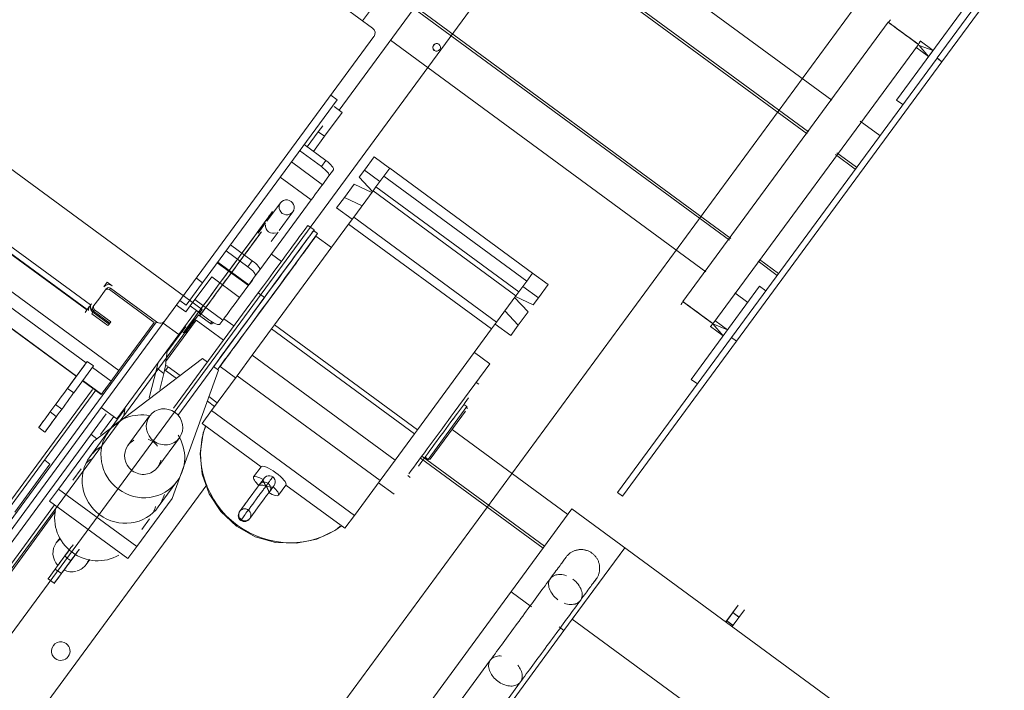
# Model space of a CAD drawing. Header units: metres. Extents: x 135583 to 135939, y 457896 to 458258.
# Tile 170 of 256: x 135773.704 to 135774.981, y 457914.228 to 457915.099. Entities that reach past the tile are written whole.
import ezdxf

# ---------------------------------------------------------------- set-up
doc = ezdxf.new("R2010")
doc.units = ezdxf.units.M
doc.linetypes.add('Hidden', pattern=[4, 2, -2])
doc.layers.add('NIEUWE INSTALLATIE', color=250, linetype='Continuous', lineweight=0)

msp = doc.modelspace()

# ---------------------------------------------------------------- linework, layer by layer
at = {"layer": 'NIEUWE INSTALLATIE'}
for p, q in [((135776.8489, 457917.9215), (135769.9809, 457908.5732)), ((135776.8489, 457917.9215), (135769.9809, 457908.5732)), ((135773.4478, 457913.9678), (135775.8456, 457917.2316)), ((135773.4478, 457913.9678), (135775.8456, 457917.2316)), ((135772.4463, 457915.6617), (135773.8325, 457914.6434)), ((135772.5385, 457915.6521), (135773.7957, 457914.7284)), ((135773.7909, 457914.7219), (135772.5337, 457915.6455)), ((135772.5342, 457915.6461), (135773.7913, 457914.7225)), ((135772.4684, 457915.6242), (135773.7901, 457914.6532)), ((135772.4556, 457915.6067), (135773.7772, 457914.6358)), ((135773.7775, 457914.6361), (135772.4559, 457915.6071)), ((135774.757, 457914.9941), (135774.3481, 457915.2945)), ((135774.7269, 457914.953), (135774.3179, 457915.2534)), ((135774.3161, 457915.251), (135774.7251, 457914.9505)), ((135774.8936, 457915.049), (135775.0416, 457915.2504)), ((135775.048, 457915.2457), (135774.9, 457915.0442)), ((135774.2516, 457915.1632), (135774.118, 457914.9814)), ((135774.1614, 457915.0878), (135774.0986, 457915.134)), ((135774.1717, 457915.1288), (135774.1486, 457915.0972)), ((135774.2149, 457915.1132), (135774.6243, 457914.8124)), ((135774.6261, 457914.8148), (135774.2166, 457915.1156)), ((135774.8411, 457914.9944), (135774.9299, 457915.1153)), ((135774.8304, 457915.0953), (135774.564, 457914.7327)), ((135773.8922, 457914.7078), (135774.1633, 457915.0768)), ((135774.1847, 457915.0721), (135774.5938, 457914.7715)), ((135774.6029, 457914.7041), (135774.8694, 457915.0667)), ((135774.8825, 457915.0509), (135774.866, 457915.063)), ((135774.8719, 457915.0711), (135774.8885, 457915.0589)), ((135774.8936, 457915.0489), (135774.6271, 457914.6863)), ((135774.8885, 457915.0589), (135774.8825, 457915.0509)), ((135774.9, 457915.0442), (135774.8936, 457915.049)), ((135774.8936, 457915.0489), (135774.9, 457915.0442)), ((135774.6336, 457914.6816), (135774.9, 457915.0442)), ((135774.1073, 457915.0006), (135774.1154, 457914.9947)), ((135773.941, 457914.7573), (135774.1154, 457914.9947)), ((135774.1117, 457914.986), (135774.1221, 457914.9784)), ((135774.8492, 457914.9885), (135774.8411, 457914.9944)), ((135774.0992, 457914.9473), (135774.1221, 457914.9784)), ((135774.0969, 457914.961), (135774.0911, 457914.9532)), ((135774.8195, 457914.9482), (135774.7941, 457914.9668)), ((135774.0911, 457914.9532), (135774.0767, 457914.9336)), ((135774.0847, 457914.9276), (135774.0992, 457914.9473)), ((135774.0911, 457914.9532), (135774.0992, 457914.9473)), ((135774.0727, 457914.9365), (135774.1009, 457914.9158)), ((135774.0669, 457914.9287), (135774.0951, 457914.908)), ((135774.7619, 457914.9235), (135774.7876, 457914.9046)), ((135774.7893, 457914.9071), (135774.7637, 457914.9259)), ((135774.0562, 457914.9141), (135774.0965, 457914.8845)), ((135774.0951, 457914.908), (135774.1009, 457914.9158)), ((135774.1508, 457914.9034), (135774.1634, 457914.9206)), ((135774.1836, 457914.9058), (135774.1634, 457914.9206)), ((135774.1049, 457914.896), (135774.0965, 457914.8845)), ((135774.1049, 457914.896), (135774.1107, 457914.9038)), ((135774.1508, 457914.9034), (135774.1441, 457914.8943)), ((135774.171, 457914.8886), (135774.1508, 457914.9034)), ((135774.1762, 457914.8957), (135774.1659, 457914.8817)), ((135774.1837, 457914.906), (135774.1762, 457914.8957)), ((135774.3615, 457914.7595), (135774.1762, 457914.8957)), ((135774.3691, 457914.7698), (135774.1837, 457914.906)), ((135774.0417, 457914.8944), (135774.082, 457914.8648)), ((135774.1249, 457914.8681), (135774.1374, 457914.8852)), ((135774.1604, 457914.8742), (135774.1374, 457914.8852)), ((135774.1441, 457914.8943), (135774.1615, 457914.8757)), ((135774.1621, 457914.8766), (135774.137, 457914.8423)), ((135774.1659, 457914.8817), (135774.1621, 457914.8766)), ((135774.3475, 457914.7404), (135774.1621, 457914.8766)), ((135774.3512, 457914.7455), (135774.1659, 457914.8817)), ((135774.082, 457914.8648), (135774.0151, 457914.7738)), ((135774.042, 457914.861), (135774.0244, 457914.837)), ((135774.1249, 457914.8681), (135774.1149, 457914.8545)), ((135774.1478, 457914.8571), (135774.1249, 457914.8681)), ((135774.0405, 457914.8252), (135774.0581, 457914.8492)), ((135774.1149, 457914.8545), (135774.1351, 457914.8397)), ((135774.0228, 457914.8349), (135774.0131, 457914.8217)), ((135774.1304, 457914.8334), (135774.0344, 457914.7027)), ((135774.0856, 457914.8258), (135774.0775, 457914.8317)), ((135774.137, 457914.8423), (135774.1304, 457914.8334)), ((135774.3158, 457914.6973), (135774.1304, 457914.8334)), ((135774.3223, 457914.7061), (135774.137, 457914.8423)), ((135774.0298, 457914.8107), (135774.039, 457914.8231)), ((135774.0424, 457914.756), (135774.0902, 457914.8211)), ((135774.0902, 457914.8211), (135774.085, 457914.825)), ((135774.0856, 457914.8258), (135774.0855, 457914.8256)), ((135773.9772, 457914.8065), (135774.0054, 457914.7858)), ((135774.0751, 457914.8003), (135774.088, 457914.8178)), ((135774.1081, 457914.803), (135774.088, 457914.8178)), ((135773.9996, 457914.778), (135773.9714, 457914.7987)), ((135774.0432, 457914.7849), (135774.0303, 457914.7944)), ((135774.0419, 457914.7551), (135774.0715, 457914.7955)), ((135773.9601, 457914.7833), (135774.0004, 457914.7537)), ((135774.001, 457914.7545), (135773.9607, 457914.7841)), ((135773.9996, 457914.778), (135774.0054, 457914.7858)), ((135774.6614, 457914.7851), (135774.6863, 457914.7668)), ((135774.6881, 457914.7693), (135774.6632, 457914.7875)), ((135774.0094, 457914.766), (135774.0151, 457914.7738)), ((135774.3615, 457914.7595), (135774.3691, 457914.7698)), ((135774.3891, 457914.7548), (135774.3689, 457914.7696)), ((135773.8174, 457914.758), (135773.8128, 457914.7518)), ((135773.8239, 457914.7533), (135773.8174, 457914.758)), ((135773.9195, 457914.7281), (135773.941, 457914.7573)), ((135773.925, 457914.7271), (135773.9528, 457914.7649)), ((135773.941, 457914.7573), (135773.9329, 457914.7632)), ((135773.9528, 457914.7649), (135773.989, 457914.7383)), ((135773.9612, 457914.6454), (135774.0424, 457914.756)), ((135773.9867, 457914.68), (135774.0419, 457914.7551)), ((135774.0094, 457914.766), (135774.001, 457914.7545)), ((135774.3512, 457914.7455), (135774.3615, 457914.7595)), ((135773.8138, 457914.7463), (135773.8063, 457914.7361)), ((135773.8138, 457914.7463), (135773.8161, 457914.7494)), ((135773.8216, 457914.7502), (135773.8202, 457914.7483)), ((135773.8202, 457914.7483), (135773.8782, 457914.7057)), ((135773.8216, 457914.7502), (135773.8812, 457914.7063)), ((135773.9034, 457914.5946), (135774.0133, 457914.7442)), ((135773.989, 457914.7383), (135774.001, 457914.7545)), ((135774.0213, 457914.7383), (135774.0133, 457914.7442)), ((135774.3475, 457914.7404), (135774.3512, 457914.7455)), ((135774.3765, 457914.7376), (135774.3563, 457914.7525)), ((135774.3891, 457914.7548), (135774.3765, 457914.7376)), ((135774.5747, 457914.6318), (135774.6635, 457914.7527)), ((135774.6312, 457914.744), (135774.648, 457914.7317)), ((135774.6635, 457914.7527), (135774.6715, 457914.7468)), ((135773.7968, 457914.73), (135773.7955, 457914.7281)), ((135773.8001, 457914.7276), (135773.8063, 457914.7361)), ((135774.0213, 457914.7383), (135773.9087, 457914.585)), ((135773.9114, 457914.734), (135773.9195, 457914.7281)), ((135773.931, 457914.7353), (135773.9673, 457914.7086)), ((135774.3223, 457914.7061), (135774.3475, 457914.7404)), ((135774.3631, 457914.7194), (135774.3457, 457914.738)), ((135774.3468, 457914.7395), (135774.3697, 457914.7285)), ((135774.3765, 457914.7376), (135774.3697, 457914.7285)), ((135773.7945, 457914.7269), (135773.7885, 457914.7187)), ((135773.7987, 457914.719), (135773.7973, 457914.7171)), ((135773.7973, 457914.7171), (135773.8183, 457914.7018)), ((135773.8001, 457914.7276), (135773.7987, 457914.7257)), ((135773.7987, 457914.719), (135773.8197, 457914.7036)), ((135773.801, 457914.7221), (135773.7996, 457914.7203)), ((135773.8206, 457914.7049), (135773.7996, 457914.7203)), ((135773.8219, 457914.7067), (135773.801, 457914.7221)), ((135773.9072, 457914.7282), (135773.9193, 457914.7193)), ((135773.9102, 457914.69), (135773.9331, 457914.7212)), ((135773.925, 457914.7271), (135773.9193, 457914.7193)), ((135773.9331, 457914.7212), (135773.925, 457914.7271)), ((135773.9329, 457914.7211), (135773.9491, 457914.7092)), ((135774.3332, 457914.7209), (135774.3505, 457914.7023)), ((135774.3631, 457914.7194), (135774.3505, 457914.7023)), ((135774.5835, 457914.7184), (135774.5785, 457914.7221)), ((135773.5318, 457914.2308), (135773.8812, 457914.7063)), ((135773.5577, 457914.2525), (135773.8922, 457914.7078)), ((135773.8197, 457914.7036), (135773.8219, 457914.7067)), ((135773.8782, 457914.7057), (135773.8325, 457914.6434)), ((135773.89, 457914.7048), (135773.9102, 457914.69)), ((135773.8929, 457914.6547), (135773.9325, 457914.7086)), ((135773.9325, 457914.7086), (135773.968, 457914.6826)), ((135773.9374, 457914.7144), (135773.9375, 457914.7146)), ((135773.9374, 457914.7144), (135773.9511, 457914.7043)), ((135773.9524, 457914.7062), (135773.9511, 457914.7043)), ((135773.9511, 457914.7043), (135773.9512, 457914.7045)), ((135773.9673, 457914.7086), (135773.9635, 457914.7034)), ((135773.9687, 457914.7106), (135773.9816, 457914.7011)), ((135774.3158, 457914.6973), (135774.3223, 457914.7061)), ((135774.6029, 457914.7041), (135774.6023, 457914.7046)), ((135774.6055, 457914.7084), (135774.622, 457914.6963)), ((135773.8197, 457914.7036), (135773.8183, 457914.7018)), ((135773.9192, 457914.7006), (135773.8947, 457914.6673)), ((135773.9145, 457914.694), (135773.9164, 457914.6926)), ((135774.0306, 457914.6975), (135774.0054, 457914.6633)), ((135774.0344, 457914.7027), (135774.0306, 457914.6975)), ((135774.2159, 457914.5613), (135774.0306, 457914.6975)), ((135774.2197, 457914.5665), (135774.0344, 457914.7027)), ((135774.2197, 457914.5665), (135774.3158, 457914.6973)), ((135774.3204, 457914.7035), (135774.3406, 457914.6887)), ((135774.3505, 457914.7023), (135774.3406, 457914.6887)), ((135774.6161, 457914.6882), (135774.5996, 457914.7004)), ((135774.622, 457914.6963), (135774.6161, 457914.6882)), ((135773.8297, 457914.5805), (135773.9102, 457914.69)), ((135774.4791, 457914.4848), (135774.6271, 457914.6863)), ((135774.6336, 457914.6816), (135774.4856, 457914.4801)), ((135774.6336, 457914.6816), (135774.6271, 457914.6863)), ((135774.6271, 457914.6863), (135774.6336, 457914.6816)), ((135773.8942, 457914.661), (135773.895, 457914.6693)), ((135774.3136, 457914.652), (135774.2935, 457914.6668)), ((135773.7657, 457914.6201), (135773.7915, 457914.6551)), ((135773.7915, 457914.6551), (135773.7995, 457914.6492)), ((135773.7998, 457914.5517), (135773.9408, 457914.6591)), ((135773.9408, 457914.6591), (135773.9472, 457914.6543)), ((135773.9709, 457914.6587), (135773.9613, 457914.6455)), ((135774.0054, 457914.6633), (135773.9858, 457914.6366)), ((135774.1908, 457914.5271), (135774.0054, 457914.6633)), ((135773.7995, 457914.6492), (135773.7738, 457914.6142)), ((135773.7981, 457914.6473), (135773.8223, 457914.6296)), ((135773.8325, 457914.6434), (135773.8223, 457914.6296)), ((135773.8718, 457914.6078), (135773.8815, 457914.6463)), ((135773.8815, 457914.6463), (135773.8828, 457914.6525)), ((135773.8815, 457914.6463), (135773.8908, 457914.6395)), ((135773.8928, 457914.6435), (135773.8964, 457914.6483)), ((135773.9068, 457914.6332), (135773.8928, 457914.6435)), ((135773.8964, 457914.6483), (135773.9118, 457914.637)), ((135773.9617, 457914.6437), (135773.9014, 457914.4771)), ((135773.9553, 457914.6484), (135773.9617, 457914.6437)), ((135773.9636, 457914.6486), (135773.9838, 457914.6338)), ((135774.3136, 457914.652), (135774.2675, 457914.5893)), ((135773.7853, 457914.6298), (135773.8095, 457914.6121)), ((135773.8098, 457914.6125), (135773.7856, 457914.6302)), ((135773.8223, 457914.6296), (135773.8098, 457914.6125)), ((135773.8856, 457914.6186), (135773.8908, 457914.6395)), ((135773.9858, 457914.6366), (135773.9526, 457914.5914)), ((135774.1712, 457914.5004), (135773.9858, 457914.6366)), ((135774.2991, 457914.6255), (135774.2958, 457914.6279)), ((135774.5827, 457914.6259), (135774.5747, 457914.6318)), ((135773.7981, 457914.6186), (135773.6877, 457914.4683)), ((135773.6926, 457914.4682), (135773.8025, 457914.6178)), ((135773.7657, 457914.6201), (135773.7738, 457914.6142)), ((135773.9565, 457914.5967), (135773.9472, 457914.6035)), ((135773.9493, 457914.6094), (135773.9601, 457914.6015)), ((135773.7433, 457914.5895), (135773.7513, 457914.5836)), ((135773.7585, 457914.5933), (135773.7504, 457914.5992)), ((135773.8096, 457914.5953), (135773.8297, 457914.5805)), ((135773.8224, 457914.5689), (135773.8402, 457914.5931)), ((135773.8406, 457914.5953), (135773.8387, 457914.5848)), ((135773.9403, 457914.5746), (135773.9526, 457914.5914)), ((135773.9526, 457914.5914), (135774.1379, 457914.4552)), ((135774.2838, 457914.5964), (135774.2652, 457914.571)), ((135774.282, 457914.5905), (135774.2665, 457914.5694)), ((135774.2838, 457914.5964), (135774.2798, 457914.5993)), ((135774.2838, 457914.5964), (135774.2833, 457914.5956)), ((135774.2843, 457914.5936), (135774.2838, 457914.5964)), ((135773.5526, 457914.2286), (135773.8158, 457914.587)), ((135773.8257, 457914.5835), (135773.8087, 457914.5604)), ((135773.8723, 457914.5844), (135773.8441, 457914.5461)), ((135773.7285, 457914.5694), (135773.7365, 457914.5634)), ((135773.8191, 457914.5644), (135773.7949, 457914.5314)), ((135773.9403, 457914.5746), (135774.0169, 457914.5184)), ((135774.2159, 457914.5613), (135774.2197, 457914.5665)), ((135774.2652, 457914.571), (135774.2335, 457914.5279)), ((135774.2665, 457914.5694), (135774.2363, 457914.5283)), ((135774.4148, 457914.4563), (135774.2645, 457914.5667)), ((135773.7541, 457914.4894), (135773.7998, 457914.5517)), ((135773.804, 457914.5548), (135773.7961, 457914.5606)), ((135773.8828, 457914.5177), (135773.911, 457914.556)), ((135774.1908, 457914.5271), (135774.2159, 457914.5613)), ((135773.7362, 457914.5268), (135773.7431, 457914.5218)), ((135774.1712, 457914.5004), (135774.1908, 457914.5271)), ((135774.2237, 457914.5297), (135774.3828, 457914.4128)), ((135774.2255, 457914.5321), (135774.3846, 457914.4152)), ((135774.2295, 457914.5308), (135774.2335, 457914.5279)), ((135774.2335, 457914.5279), (135774.2342, 457914.5287)), ((135774.2335, 457914.5279), (135774.2363, 457914.5283)), ((135774.2371, 457914.5294), (135774.2363, 457914.5283)), ((135773.6974, 457914.4595), (135773.7431, 457914.5218)), ((135773.7834, 457914.5157), (135773.7726, 457914.5011)), ((135774.0169, 457914.5184), (135774.0071, 457914.5052)), ((135774.1379, 457914.4552), (135774.1712, 457914.5004)), ((135774.207, 457914.507), (135774.2103, 457914.5046)), ((135773.5168, 457913.9097), (135773.9467, 457914.4949)), ((135773.7541, 457914.4894), (135773.7426, 457914.4738)), ((135773.8556, 457914.4148), (135773.7541, 457914.4894)), ((135773.8835, 457914.4662), (135773.9078, 457914.4993)), ((135774.0394, 457914.4815), (135774.0491, 457914.4947)), ((135774.0491, 457914.4947), (135774.1257, 457914.4385)), ((135774.1691, 457914.4976), (135774.1893, 457914.4828)), ((135773.9014, 457914.4771), (135773.8556, 457914.4148)), ((135774.4856, 457914.4801), (135774.4791, 457914.4848)), ((135773.4381, 457914.0458), (135773.749, 457914.469)), ((135773.8441, 457914.3992), (135773.7426, 457914.4738)), ((135773.5749, 457914.2219), (135773.7503, 457914.4606)), ((135773.8621, 457914.4371), (135773.872, 457914.4506)), ((135774.1379, 457914.4552), (135774.1257, 457914.4385)), ((135773.7561, 457914.4263), (135773.7513, 457914.4197)), ((135773.7623, 457914.4026), (135773.7685, 457914.411)), ((135773.8556, 457914.4148), (135773.8441, 457914.3992)), ((135774.4886, 457914.4133), (135774.4097, 457914.3058)), ((135774.4886, 457914.4133), (135774.4205, 457914.3206)), ((135773.7531, 457914.3902), (135773.7623, 457914.4026)), ((135773.7765, 457914.4051), (135773.7704, 457914.3967)), ((135773.7899, 457914.3913), (135773.7948, 457914.3979)), ((135773.7406, 457914.3731), (135773.7498, 457914.3856)), ((135773.7498, 457914.3856), (135773.7579, 457914.3797)), ((135773.7612, 457914.3842), (135773.7704, 457914.3967)), ((135773.7704, 457914.3967), (135773.7625, 457914.386)), ((135773.7402, 457914.3726), (135773.7406, 457914.3731)), ((135773.7406, 457914.3731), (135773.7487, 457914.3672)), ((135773.7579, 457914.3797), (135773.7487, 457914.3672)), ((135774.3677, 457914.3367), (135774.3412, 457914.3562)), ((135774.6358, 457914.3387), (135774.6198, 457914.317)), ((135774.6199, 457914.3169), (135774.6358, 457914.3387)), ((135774.4205, 457914.3206), (135775.1458, 457913.7878)), ((135774.6278, 457914.3111), (135774.6438, 457914.3328)), ((135774.6286, 457914.329), (135774.6367, 457914.3231)), ((135774.6288, 457914.3292), (135774.6368, 457914.3233)), ((135774.4097, 457914.3058), (135774.4033, 457914.3105)), ((135774.6208, 457914.3184), (135774.6288, 457914.3124)), ((135774.6209, 457914.3185), (135774.6289, 457914.3126)), ((135774.4097, 457914.3058), (135773.7971, 457913.472)), ((135774.3144, 457914.2676), (135773.7877, 457913.5508)), ((135774.3146, 457914.2679), (135774.3144, 457914.2676)), ((135773.8274, 457913.5231), (135774.3533, 457914.239))]:
    msp.add_line(p, q, dxfattribs=at)
at = {"layer": 'NIEUWE INSTALLATIE', "linetype": 'Hidden'}
for p, q in [((135772.4898, 457915.7884), (135773.9403, 457914.7227)), ((135772.4898, 457915.7884), (135773.9403, 457914.7227)), ((135774.8885, 457915.0589), (135774.8706, 457915.0653)), ((135774.8706, 457915.0653), (135774.8825, 457915.0509)), ((135774.8825, 457915.0509), (135774.8885, 457915.0589)), ((135773.9403, 457914.7227), (135773.937, 457914.7181)), ((135773.9403, 457914.7227), (135773.937, 457914.7181)), ((135773.9309, 457914.7098), (135773.4371, 457914.0376)), ((135773.9309, 457914.7098), (135773.4371, 457914.0376)), ((135774.622, 457914.6963), (135774.6029, 457914.7041)), ((135774.6029, 457914.7041), (135774.6161, 457914.6882)), ((135774.6161, 457914.6882), (135774.622, 457914.6963)), ((135774.6271, 457914.6863), (135774.4791, 457914.4848)), ((135774.4856, 457914.4801), (135774.6336, 457914.6816)), ((135774.6336, 457914.6816), (135774.6271, 457914.6863)), ((135774.4791, 457914.4848), (135774.4856, 457914.4801)), ((135774.4201, 457914.4636), (135773.7286, 457913.5224)), ((135775.2824, 457913.8301), (135774.4201, 457914.4636))]:
    msp.add_line(p, q, dxfattribs=at)
at = {"layer": 'NIEUWE INSTALLATIE', "flags": 128}
for points in [[(135773.9346, 457914.714), (135773.9348, 457914.7142), (135773.9351, 457914.7145), (135773.9354, 457914.7146), (135773.9359, 457914.7148), (135773.9363, 457914.7148), (135773.9366, 457914.7147), (135773.9371, 457914.7146), (135773.9374, 457914.7144)], [(135773.9539, 457914.7047), (135773.9536, 457914.7045), (135773.9534, 457914.7043), (135773.9531, 457914.7041), (135773.9526, 457914.704), (135773.9522, 457914.7039), (135773.9518, 457914.704), (135773.9514, 457914.7041), (135773.9511, 457914.7043)], [(135773.9192, 457914.693), (135773.9189, 457914.6927), (135773.9187, 457914.6925), (135773.9184, 457914.6924), (135773.9179, 457914.6922), (135773.9175, 457914.6922), (135773.9172, 457914.6922), (135773.9167, 457914.6924), (135773.9164, 457914.6926)], [(135773.8908, 457914.6395), (135773.8927, 457914.6492), (135773.8942, 457914.661)], [(135773.9849, 457914.4411), (135773.9646, 457914.4602), (135773.9496, 457914.4831), (135773.9406, 457914.5088), (135773.9379, 457914.5358), (135773.9418, 457914.5624), (135773.9453, 457914.5712)], [(135774.0203, 457914.5028), (135774.0178, 457914.4994), (135774.0146, 457914.495), (135774.0113, 457914.4906), (135774.0083, 457914.4865), (135774.0052, 457914.4822), (135774.001, 457914.4766), (135774.0001, 457914.4753), (135773.9992, 457914.4741), (135773.9984, 457914.473), (135773.9975, 457914.4718), (135773.9967, 457914.4707), (135773.9959, 457914.4696), (135773.9952, 457914.4686), (135773.9944, 457914.4676), (135773.9937, 457914.4666), (135773.9931, 457914.4658), (135773.9925, 457914.4649), (135773.9919, 457914.4641), (135773.9914, 457914.4634), (135773.9909, 457914.4628), (135773.9906, 457914.4624)], [(135774.032, 457914.5052), (135774.0302, 457914.5062), (135774.0282, 457914.5067), (135774.0261, 457914.5066), (135774.0241, 457914.506), (135774.0223, 457914.5049), (135774.0208, 457914.5035), (135774.0197, 457914.5018)], [(135774.0325, 457914.4924), (135774.0337, 457914.494), (135774.0346, 457914.4959), (135774.0351, 457914.4979), (135774.0351, 457914.5), (135774.0346, 457914.502), (135774.0335, 457914.5038), (135774.032, 457914.5052)], [(135774.0023, 457914.4512), (135774.0035, 457914.453), (135774.0059, 457914.4561), (135774.0092, 457914.4607), (135774.0132, 457914.4662), (135774.0173, 457914.4718), (135774.021, 457914.4767), (135774.024, 457914.4809), (135774.0269, 457914.4847), (135774.0303, 457914.4894), (135774.031, 457914.4903), (135774.0315, 457914.4911), (135774.0321, 457914.4918), (135774.0326, 457914.4925), (135774.033, 457914.4931), (135774.0332, 457914.4933)], [(135774.014, 457914.4942), (135774.0152, 457914.4958), (135774.0166, 457914.4972), (135774.0183, 457914.4982), (135774.0202, 457914.4986), (135774.0221, 457914.4985), (135774.0241, 457914.4979), (135774.0259, 457914.4969)], [(135774.0233, 457914.4933), (135774.0254, 457914.4928), (135774.0277, 457914.4923), (135774.0296, 457914.492), (135774.0313, 457914.492), (135774.0325, 457914.4924)], [(135774.0259, 457914.4969), (135774.0274, 457914.4955), (135774.0286, 457914.4938), (135774.0292, 457914.492), (135774.0294, 457914.4901), (135774.0289, 457914.4882), (135774.0281, 457914.4864)], [(135773.9894, 457914.4607), (135773.9888, 457914.4599), (135773.9891, 457914.4604), (135773.9906, 457914.4624), (135773.9931, 457914.4658), (135773.9963, 457914.4701), (135773.9967, 457914.4706)], [(135773.9888, 457914.4599), (135773.9887, 457914.4598), (135773.9879, 457914.4583), (135773.9874, 457914.4566), (135773.9873, 457914.4548), (135773.9875, 457914.453), (135773.9882, 457914.4514), (135773.9895, 457914.4496), (135773.9905, 457914.4487)], [(135774.0017, 457914.4504), (135774.0016, 457914.4504), (135774.0004, 457914.4491), (135773.9989, 457914.4481), (135773.9973, 457914.4474), (135773.9955, 457914.4472), (135773.9938, 457914.4473), (135773.9917, 457914.448), (135773.9905, 457914.4487)], [(135774.0023, 457914.4513), (135774.0021, 457914.4509), (135774.0019, 457914.4507), (135774.0018, 457914.4506), (135774.0017, 457914.4505), (135774.0017, 457914.4504), (135774.0017, 457914.4505), (135774.0018, 457914.4506), (135774.002, 457914.4508), (135774.0022, 457914.4511), (135774.0023, 457914.4512)], [(135773.9849, 457914.4411), (135774.0092, 457914.4274), (135774.0356, 457914.42), (135774.0628, 457914.4191), (135774.0893, 457914.4246), (135774.1136, 457914.4362), (135774.1196, 457914.4412)], [(135774.4124, 457914.4011), (135774.413, 457914.4018), (135774.4136, 457914.4026), (135774.4143, 457914.4033), (135774.415, 457914.404), (135774.4157, 457914.4046), (135774.4164, 457914.4053), (135774.4171, 457914.4059), (135774.4179, 457914.4065), (135774.4187, 457914.407), (135774.4195, 457914.4075), (135774.4204, 457914.408), (135774.4212, 457914.4084), (135774.4221, 457914.4088), (135774.423, 457914.4092), (135774.4239, 457914.4095), (135774.4248, 457914.4098), (135774.4257, 457914.4101), (135774.4267, 457914.4103), (135774.4276, 457914.4105), (135774.4286, 457914.4107), (135774.4295, 457914.4108), (135774.4305, 457914.4109), (135774.4315, 457914.4109), (135774.4324, 457914.4109), (135774.4334, 457914.4109), (135774.4344, 457914.4108), (135774.4353, 457914.4107), (135774.4363, 457914.4105), (135774.4372, 457914.4103), (135774.4382, 457914.4101), (135774.4391, 457914.4098), (135774.44, 457914.4095), (135774.4409, 457914.4092), (135774.4418, 457914.4088), (135774.4427, 457914.4084), (135774.4435, 457914.4079), (135774.4444, 457914.4074), (135774.4452, 457914.4069), (135774.446, 457914.4064), (135774.4462, 457914.4062)], [(135774.4124, 457914.4011), (135774.4124, 457914.401), (135774.4122, 457914.4008), (135774.412, 457914.4005), (135774.4117, 457914.4), (135774.4112, 457914.3994), (135774.4107, 457914.3987), (135774.4101, 457914.3979), (135774.4094, 457914.397), (135774.4086, 457914.3959), (135774.4078, 457914.3947), (135774.4068, 457914.3934), (135774.4057, 457914.3919), (135774.4046, 457914.3904), (135774.4034, 457914.3887), (135774.4021, 457914.387), (135774.4007, 457914.3851), (135774.3993, 457914.3831), (135774.3977, 457914.3811), (135774.3961, 457914.3789), (135774.3945, 457914.3766), (135774.3927, 457914.3743), (135774.3909, 457914.3718), (135774.3891, 457914.3693), (135774.3872, 457914.3667), (135774.3852, 457914.364), (135774.3832, 457914.3613), (135774.3811, 457914.3585), (135774.379, 457914.3556), (135774.3769, 457914.3526), (135774.3747, 457914.3497), (135774.3725, 457914.3466), (135774.3702, 457914.3436), (135774.3679, 457914.3405), (135774.3656, 457914.3373), (135774.3633, 457914.3342), (135774.3609, 457914.331), (135774.3586, 457914.3278), (135774.3562, 457914.3246), (135774.3539, 457914.3213), (135774.3515, 457914.3181), (135774.3491, 457914.3149), (135774.3468, 457914.3117), (135774.3444, 457914.3085), (135774.3421, 457914.3053), (135774.3398, 457914.3022), (135774.3375, 457914.299), (135774.3352, 457914.2959), (135774.333, 457914.2929), (135774.3308, 457914.2899), (135774.3286, 457914.2869), (135774.3264, 457914.284), (135774.3244, 457914.2812), (135774.3223, 457914.2784), (135774.3203, 457914.2757), (135774.3184, 457914.273), (135774.3165, 457914.2705), (135774.3147, 457914.268), (135774.3144, 457914.2676)], [(135774.4086, 457914.3959), (135774.4091, 457914.3966), (135774.4099, 457914.3976), (135774.4105, 457914.3984), (135774.4111, 457914.3992), (135774.4115, 457914.3998), (135774.4119, 457914.4003), (135774.4122, 457914.4007), (135774.4123, 457914.4009), (135774.4124, 457914.401)], [(135774.4462, 457914.4062), (135774.447, 457914.4056), (135774.4477, 457914.405), (135774.4484, 457914.4044), (135774.4491, 457914.4037), (135774.4498, 457914.403), (135774.4504, 457914.4023), (135774.451, 457914.4015), (135774.4516, 457914.4007), (135774.4521, 457914.3999), (135774.4526, 457914.3991), (135774.4531, 457914.3983), (135774.4536, 457914.3974), (135774.454, 457914.3965), (135774.4543, 457914.3957), (135774.4547, 457914.3947), (135774.455, 457914.3938), (135774.4552, 457914.3929), (135774.4555, 457914.392), (135774.4557, 457914.391), (135774.4558, 457914.3901), (135774.4559, 457914.3891), (135774.456, 457914.3881), (135774.456, 457914.3872), (135774.456, 457914.3862), (135774.456, 457914.3852), (135774.4559, 457914.3843), (135774.4558, 457914.3833), (135774.4556, 457914.3824), (135774.4554, 457914.3814), (135774.4552, 457914.3805), (135774.4549, 457914.3796), (135774.4546, 457914.3786), (135774.4543, 457914.3777), (135774.4539, 457914.3768), (135774.4535, 457914.376), (135774.4531, 457914.3751), (135774.4526, 457914.3743), (135774.4521, 457914.3735), (135774.4515, 457914.3727), (135774.4514, 457914.3725)], [(135774.3533, 457914.239), (135774.3551, 457914.2415), (135774.357, 457914.244), (135774.3589, 457914.2466), (135774.3609, 457914.2494), (135774.3629, 457914.2521), (135774.365, 457914.255), (135774.3672, 457914.2579), (135774.3693, 457914.2608), (135774.3715, 457914.2638), (135774.3738, 457914.2668), (135774.376, 457914.2699), (135774.3783, 457914.273), (135774.3806, 457914.2762), (135774.383, 457914.2794), (135774.3853, 457914.2826), (135774.3877, 457914.2858), (135774.39, 457914.289), (135774.3924, 457914.2922), (135774.3948, 457914.2954), (135774.3971, 457914.2987), (135774.3995, 457914.3019), (135774.4018, 457914.305), (135774.4042, 457914.3082), (135774.4065, 457914.3114), (135774.4087, 457914.3145), (135774.411, 457914.3175), (135774.4132, 457914.3206), (135774.4154, 457914.3236), (135774.4176, 457914.3265), (135774.4197, 457914.3294), (135774.4218, 457914.3322), (135774.4238, 457914.335), (135774.4258, 457914.3377), (135774.4277, 457914.3403), (135774.4296, 457914.3428), (135774.4314, 457914.3453), (135774.4331, 457914.3476), (135774.4348, 457914.3499), (135774.4364, 457914.3521), (135774.4379, 457914.3542), (135774.4394, 457914.3562), (135774.4408, 457914.3581), (135774.4421, 457914.3599), (135774.4433, 457914.3615), (135774.4445, 457914.3631), (135774.4455, 457914.3646), (135774.4465, 457914.3659), (135774.4474, 457914.3671), (135774.4482, 457914.3682), (135774.4489, 457914.3692), (135774.4496, 457914.37), (135774.4501, 457914.3707), (135774.4505, 457914.3713), (135774.4509, 457914.3718), (135774.4511, 457914.3722), (135774.4513, 457914.3724), (135774.4514, 457914.3725)], [(135774.4514, 457914.3725), (135774.4513, 457914.3724), (135774.4512, 457914.3722), (135774.4509, 457914.3719), (135774.4506, 457914.3714), (135774.4502, 457914.3709), (135774.4497, 457914.3701), (135774.449, 457914.3693), (135774.4483, 457914.3684), (135774.4476, 457914.3673), (135774.4474, 457914.3671)]]:
    msp.add_lwpolyline(points, dxfattribs=at)
at = {"layer": 'NIEUWE INSTALLATIE'}
for centre, major_axis, ratio, start_param, end_param in [((135774.1569, 457915.0815), (-0.00645, 0.00474), 0.965926, 3.141593, 4.712389), ((135774.8499, 457915.081), (-0.0195, 0.0143), 0.000001, 0.785398, 1.699497), ((135774.8499, 457915.081), (-0.0195, 0.0143), 0.000001, 1.836215, 3.407011), ((135774.2446, 457915.0628), (-0.00296, -0.00403), 0.99863, 3.141595, 6.283188), ((135774.2446, 457915.0628), (0.00296, 0.00403), 0.99863, 0, 3.125128), ((135774.2446, 457915.0628), (0.00296, 0.00403), 0.99863, 6.283178, 9.408307), ((135774.2448, 457915.0627), (-0.00296, -0.00403), 0.99863, 3.141599, 6.242031), ((135774.2446, 457915.0628), (0.00296, 0.00403), 0.99863, 3.141593, 6.283185), ((135774.8499, 457915.081), (-0.0195, 0.0143), 0.000001, 2.311884, 4.184751), ((135774.8499, 457915.081), (-0.0195, 0.0143), 0.000001, 2.361017, 3.931813), ((135774.8499, 457915.081), (-0.0195, 0.0143), 0.000001, 2.487094, 3.403392), ((135774.0986, 457914.9127), (-0.0121, 0.0089), 0.258819, 3.141593, 4.712389), ((135774.0928, 457914.9049), (-0.0121, 0.0089), 0.258819, 3.141593, 4.712389), ((135774.0851, 457914.869), (-0.0118, -0.0161), 0.000001, 3.403392, 4.974188), ((135774.0501, 457914.8551), (-0.00806, 0.00592), 0.965926, 4.712389, 7.853982), ((135774.0501, 457914.8551), (-0.00806, 0.00592), 0.965926, 1.570796, 4.712389), ((135773.9741, 457914.7712), (-0.0577, -0.0786), 0.000001, 0.208009, 6.449785), ((135774.0205, 457914.7371), (-0.0651, -0.0886), 0.000001, 4.125583, 9.62337), ((135774.0124, 457914.743), (-0.0651, -0.0886), 0.000001, 1.583886, 3.154682), ((135774.0324, 457914.8311), (-0.00806, 0.00592), 0.965926, 0.523599, 1.570796), ((135773.9773, 457914.7688), (-0.04, -0.0544), 0.000001, 0.30774, 6.544985), ((135774.0258, 457914.7332), (-0.0622, -0.0846), 0.000001, 0.837758, 6.335545), ((135774.0324, 457914.8311), (-0.00806, 0.00592), 0.965926, 1.570796, 2.617994), ((135774.0205, 457914.7371), (-0.0651, -0.0886), 0.000001, 3.453134, 4.266172), ((135774.0031, 457914.7827), (-0.0121, 0.0089), 0.258819, 3.141593, 4.712389), ((135773.9973, 457914.7749), (-0.0121, 0.0089), 0.258819, 3.141593, 4.712389), ((135773.8193, 457914.747), (-0.00645, 0.00474), 0.965926, 4.712389, 6.283185), ((135774.0182, 457914.7779), (0.0178, 0.0242), 0.000001, 3.141593, 3.926991), ((135773.8179, 457914.7452), (-0.00322, 0.00237), 0.965926, 4.712389, 6.283185), ((135773.8193, 457914.747), (-0.00322, 0.00237), 0.965926, 4.712389, 6.283185), ((135773.8033, 457914.7252), (-0.00645, 0.00474), 0.965926, 0, 1.570796), ((135773.9844, 457914.732), (-0.0178, -0.0242), 0.000001, 4.45059, 6.021386), ((135773.801, 457914.7221), (-0.00645, 0.00474), 0.965926, 6.283185, 7.068583), ((135773.7948, 457914.7272), (0.00355, 0.00484), 0.000001, 1.383178, 1.643051), ((135773.801, 457914.7221), (-0.00322, 0.00237), 0.965926, 6.283185, 7.068583), ((135773.8019, 457914.7234), (-0.00322, 0.00237), 0.965926, 0, 1.570796), ((135773.8033, 457914.7252), (-0.00322, 0.00237), 0.965926, 6.283185, 7.853981), ((135774.5835, 457914.7184), (-0.0195, 0.0143), 0.000001, 0.955341, 1.921676), ((135773.8858, 457914.7126), (-0.00645, 0.00474), 0.965926, 1.570796, 3.141593), ((135773.9514, 457914.7123), (-0.0121, 0.0089), 0.258819, 1.570796, 3.141593), ((135774.5835, 457914.7184), (-0.0195, 0.0143), 0.000001, 1.754186, 2.186276), ((135774.5835, 457914.7184), (-0.0195, 0.0143), 0.000001, 2.189563, 2.356195), ((135774.5835, 457914.7184), (-0.0195, 0.0143), 0.000001, 2.316446, 2.617994), ((135773.9741, 457914.7712), (-0.0577, -0.0786), 0.000001, 5.827696, 6.28301), ((135773.7581, 457914.6097), (-0.0296, -0.0403), 0.000001, 5.249635, 9.962023), ((135773.8917, 457914.6517), (-0.00806, 0.00592), 0.000001, 4.224156, 4.402264), ((135773.8178, 457914.6234), (-0.0083, -0.0113), 0.000001, 6.021386, 7.592182), ((135773.7661, 457914.6037), (-0.0296, -0.0403), 0.000001, 5.230314, 8.115781), ((135774.2547, 457914.5651), (0.0444, 0.0604), 0.000001, 0.785398, 1.317535), ((135773.8917, 457914.5702), (-0.0193, 0.0142), 0.965926, 3.141593, 6.283185), ((135774.2514, 457914.5674), (-0.0622, -0.0846), 0.000001, 4.45059, 5.469666), ((135773.8635, 457914.5319), (-0.0443, 0.0326), 0.965926, 5.163769, 6.283185), ((135773.8917, 457914.5702), (-0.0193, 0.0142), 0.965926, 0, 1.570796), ((135774.2547, 457914.5651), (-0.0444, -0.0604), 0.000001, 4.45059, 5.576753), ((135773.8635, 457914.5319), (-0.0443, 0.0326), 0.965926, 0, 1.570796), ((135774.0512, 457914.5313), (-0.0919, 0.0675), 0.965926, 0.28154, 1.570796), ((135773.8635, 457914.5319), (-0.0193, 0.0142), 0.965926, 5.84242, 6.283185), ((135773.8635, 457914.5319), (-0.0193, 0.0142), 0.965926, 4.39823, 5.026548), ((135773.8917, 457914.5702), (-0.0193, 0.0142), 0.965926, 1.570796, 3.141593), ((135773.8635, 457914.5319), (-0.0443, 0.0326), 0.965926, 3.141593, 4.327425), ((135773.8392, 457914.4988), (-0.0443, 0.0326), 0.965926, 5.938215, 6.283185), ((135773.8635, 457914.5319), (-0.0193, 0.0142), 0.965926, 0, 1.570796), ((135773.8392, 457914.4988), (-0.0443, 0.0326), 0.965926, 0, 1.570796), ((135773.8277, 457914.4832), (-0.0443, 0.0326), 0.965926, 5.938215, 6.095169), ((135773.8635, 457914.5319), (-0.0193, 0.0142), 0.965926, 3.141593, 3.582358), ((135773.8635, 457914.5319), (-0.0193, 0.0142), 0.965926, 1.570796, 3.141593), ((135774.033, 457914.5065), (-0.0161, 0.0118), 0.258819, 4.712389, 6.283185), ((135774.0233, 457914.4933), (-0.0161, 0.0118), 0.258819, 5.121395, 7.444976), ((135774.033, 457914.5065), (-0.0161, 0.0118), 0.258819, 3.141593, 4.712389), ((135773.8635, 457914.5319), (-0.0443, 0.0326), 0.965926, 1.570796, 3.141593), ((135774.0233, 457914.4933), (-0.0161, 0.0118), 0.258819, 1.979802, 4.303383), ((135773.8392, 457914.4988), (-0.0443, 0.0326), 0.965926, 3.141593, 3.486563), ((135773.8034, 457914.4501), (-0.0443, 0.0326), 0.965926, 0.392699, 1.570796), ((135773.8392, 457914.4988), (-0.0443, 0.0326), 0.965926, 1.570796, 3.141593), ((135773.8277, 457914.4832), (-0.0443, 0.0326), 0.965926, 3.317589, 3.486563), ((135774.0512, 457914.5313), (-0.0919, 0.0675), 0.965926, 1.570796, 2.860053), ((135773.7706, 457914.4055), (-0.0193, 0.0142), 0.965926, 5.97339, 6.283185), ((135773.7706, 457914.4055), (-0.0193, 0.0142), 0.965926, 0, 1.360926), ((135773.7613, 457914.4012), (-0.0118, -0.0161), 0.000001, 0.95992, 3.316115), ((135773.7693, 457914.3953), (0.0118, 0.0161), 0.000001, 2.35011, 8.439724), ((135773.8034, 457914.4501), (-0.0443, 0.0326), 0.965926, 1.570796, 2.748894), ((135773.7706, 457914.4055), (-0.0193, 0.0142), 0.965926, 3.141593, 3.451388), ((135773.7613, 457914.4012), (-0.0118, -0.0161), 0.000001, 0.261799, 1.038046), ((135773.7706, 457914.4055), (-0.0193, 0.0142), 0.965926, 2.528069, 3.141593), ((135773.7706, 457914.4055), (-0.0193, 0.0142), 0.965926, 1.780667, 2.46113), ((135773.7571, 457914.2791), (-0.00914, -0.00778), 1, 3.373417, 6.51501), ((135773.7571, 457914.2791), (-0.00778, 0.00914), 1, 3.373417, 4.944213), ((135773.7571, 457914.2791), (-0.0018, 0.0119), 1, 2.356194, 3.926991)]:
    msp.add_ellipse(centre, major_axis=major_axis, ratio=ratio, start_param=start_param, end_param=end_param, dxfattribs=at)
at = {"layer": 'NIEUWE INSTALLATIE', "extrusion": (0, 0, -1)}
for centre, major_axis, ratio, start_param, end_param in [((135774.8499, 457915.081), (-0.0195, 0.0143), 0.000001, 0, 5.063268), ((135774.8499, 457915.081), (-0.0195, 0.0143), 0.000001, 0, 3.926991), ((135774.8499, 457915.081), (0.0195, -0.0143), 0.000001, 2.490222, 2.617994), ((135774.8499, 457915.081), (-0.0195, 0.0143), 0.000001, 5.331155, 5.497787), ((135774.8499, 457915.081), (-0.0195, 0.0143), 0.000001, 5.067619, 5.327869), ((135774.8499, 457915.081), (-0.0133, 0.0202), 1, 2.577116, 2.712123), ((135774.5835, 457914.7184), (0.0195, -0.0143), 0.000001, 4.539184, 10.467936), ((135774.5835, 457914.7184), (0.0195, -0.0143), 0.000001, 4.072259, 10.205354), ((135774.5835, 457914.7184), (-0.0195, 0.0143), 0.000001, 3.926991, 6.283185), ((135774.5835, 457914.7184), (0.0195, -0.0143), 0.000001, 1.836215, 2.308761), ((135774.5835, 457914.7184), (0.0082, 0.0227), 1, 2.049606, 2.067769)]:
    msp.add_ellipse(centre, major_axis=major_axis, ratio=ratio, start_param=start_param, end_param=end_param, dxfattribs=at)
at = {"layer": 'NIEUWE INSTALLATIE'}
for centre, major_axis in [((135774.0205, 457914.7371), (0.0645, 0.0878)), ((135773.7601, 457914.3828), (-0.0118, -0.0161))]:
    msp.add_ellipse(centre, major_axis=major_axis, ratio=0.000001, dxfattribs=at)
for points in [[(135774.8305, 457915.0953), (135774.8313, 457915.0964), (135774.8322, 457915.0974), (135774.8331, 457915.0984)], [(135774.8715, 457915.0702), (135774.8709, 457915.069), (135774.8702, 457915.0678), (135774.8694, 457915.0667)], [(135774.5616, 457914.7287), (135774.5619, 457914.7292), (135774.5622, 457914.7297), (135774.5625, 457914.7302)], [(135774.564, 457914.7327), (135774.5632, 457914.7316), (135774.5625, 457914.7304), (135774.5619, 457914.7292)], [(135773.9369, 457914.7171), (135773.9373, 457914.7177), (135773.9379, 457914.7184), (135773.9384, 457914.7192)], [(135773.9539, 457914.7048), (135773.9539, 457914.7048), (135773.9539, 457914.7048), (135773.954, 457914.705)], [(135774.6003, 457914.701), (135774.6013, 457914.702), (135774.6022, 457914.703), (135774.6029, 457914.7041)], [(135774.6011, 457914.7019), (135774.6007, 457914.7014), (135774.6003, 457914.701), (135774.5998, 457914.7006)], [(135774.014, 457914.4942), (135774.0152, 457914.4945), (135774.0178, 457914.4947), (135774.0213, 457914.4939), (135774.0233, 457914.4933)], [(135774.0004, 457914.4622), (135774, 457914.4624), (135773.9992, 457914.4629), (135773.9978, 457914.4635), (135773.9962, 457914.4638), (135773.9945, 457914.4638), (135773.9929, 457914.4634), (135773.9915, 457914.4627), (135773.9904, 457914.4619), (135773.9897, 457914.4611), (135773.9894, 457914.4607)], [(135774.0023, 457914.4512), (135774.0026, 457914.4516), (135774.0031, 457914.4525), (135774.0035, 457914.4539), (135774.0038, 457914.4554), (135774.0037, 457914.457), (135774.0032, 457914.4586), (135774.0024, 457914.4601), (135774.0015, 457914.4613), (135774.0007, 457914.4619), (135774.0004, 457914.4622)], [(135773.9852, 457914.4415), (135773.9849, 457914.4411), (135773.9848, 457914.441), (135773.9855, 457914.4419), (135773.986, 457914.4426)], [(135773.7623, 457914.4026), (135773.7629, 457914.402), (135773.764, 457914.4008), (135773.7653, 457914.3997), (135773.766, 457914.3992)], [(135773.766, 457914.3992), (135773.7667, 457914.3987), (135773.7681, 457914.3978), (135773.7696, 457914.397), (135773.7704, 457914.3967)], [(135774.4018, 457914.3458), (135774.3993, 457914.3477), (135774.3947, 457914.3521), (135774.3903, 457914.3598), (135774.3893, 457914.3674), (135774.3908, 457914.3716), (135774.3921, 457914.3733)], [(135774.431, 457914.3447), (135774.4297, 457914.343), (135774.4261, 457914.3403), (135774.4186, 457914.3392), (135774.4128, 457914.34), (135774.41, 457914.3413)]]:
    msp.add_open_spline(points, degree=3, dxfattribs=at)
for points, knots in [([(135773.9339, 457914.713), (135773.933, 457914.7118), (135773.9312, 457914.7094), (135773.9289, 457914.7062), (135773.9267, 457914.7033), (135773.9248, 457914.7007), (135773.9232, 457914.6985), (135773.9218, 457914.6966), (135773.9207, 457914.6951), (135773.9199, 457914.694), (135773.9194, 457914.6933), (135773.9192, 457914.693), (135773.9192, 457914.693), (135773.9197, 457914.6937), (135773.9209, 457914.6954), (135773.9231, 457914.6984), (135773.9254, 457914.7015), (135773.9274, 457914.7042), (135773.9296, 457914.7072), (135773.9321, 457914.7106), (135773.9346, 457914.714), (135773.9363, 457914.7162), (135773.937, 457914.7172)], [0.1818182, 0.1818182, 0.1818182, 0.1818182, 0.2045455, 0.2272727, 0.25, 0.2727273, 0.2954545, 0.3181818, 0.3409091, 0.3636364, 0.3863636, 0.4090909, 0.4318182, 0.4545455, 0.5, 0.5454545, 0.5681818, 0.5909091, 0.6136364, 0.6363636, 0.6590909, 0.6763936, 0.6763936, 0.6763936, 0.6763936]), ([(135774.032, 457914.5052), (135774.0316, 457914.5047), (135774.0308, 457914.5035), (135774.0289, 457914.501), (135774.0266, 457914.4979), (135774.024, 457914.4943), (135774.0215, 457914.4909), (135774.0194, 457914.4881), (135774.0178, 457914.4859), (135774.0163, 457914.4838), (135774.014, 457914.4807), (135774.0111, 457914.4768), (135774.0077, 457914.4722), (135774.0044, 457914.4677), (135774.0013, 457914.4635), (135773.9976, 457914.4583), (135773.9937, 457914.4531), (135773.9918, 457914.4505), (135773.9912, 457914.4497)], [0, 0, 0, 0, 0.0625, 0.125, 0.1875, 0.25, 0.3125, 0.34375, 0.375, 0.40625, 0.4375, 0.5, 0.5625, 0.625, 0.6875, 0.75, 0.875, 1, 1, 1, 1]), ([(135774.0233, 457914.4933), (135774.0229, 457914.4939), (135774.0223, 457914.4949), (135774.0216, 457914.4961), (135774.0212, 457914.4967), (135774.021, 457914.4972), (135774.0207, 457914.4977), (135774.0205, 457914.4981), (135774.0203, 457914.4986), (135774.0201, 457914.499), (135774.0199, 457914.4994), (135774.0198, 457914.5), (135774.0196, 457914.5006), (135774.0195, 457914.5013), (135774.0196, 457914.5017), (135774.0197, 457914.5018)], [0, 0, 0, 0, 0.2, 0.3, 0.35, 0.4, 0.45, 0.5, 0.55, 0.6, 0.65, 0.7, 0.8, 0.9, 1, 1, 1, 1]), ([(135774.0233, 457914.4933), (135774.0237, 457914.4927), (135774.0242, 457914.4917), (135774.0249, 457914.4906), (135774.0253, 457914.4899), (135774.0255, 457914.4894), (135774.0258, 457914.4889), (135774.026, 457914.4885), (135774.0262, 457914.488), (135774.0264, 457914.4876), (135774.0266, 457914.4872), (135774.0268, 457914.4866), (135774.0269, 457914.486), (135774.027, 457914.4853), (135774.0269, 457914.485), (135774.0269, 457914.4848)], [0, 0, 0, 0, 0.2, 0.3, 0.35, 0.4, 0.45, 0.5, 0.55, 0.6, 0.65, 0.7, 0.8, 0.9, 1, 1, 1, 1]), ([(135773.9894, 457914.4607), (135773.9891, 457914.4603), (135773.9885, 457914.4594), (135773.9881, 457914.458), (135773.9879, 457914.4565), (135773.988, 457914.4549), (135773.9884, 457914.4533), (135773.9892, 457914.4518), (135773.9902, 457914.4506), (135773.9909, 457914.45), (135773.9912, 457914.4497)], [0.5000016, 0.5000016, 0.5000016, 0.5000016, 0.5625, 0.625, 0.6875, 0.75, 0.8125, 0.875, 0.9375, 1, 1, 1, 1]), ([(135773.9912, 457914.4497), (135773.9907, 457914.4489), (135773.9903, 457914.4485), (135773.9907, 457914.449), (135773.991, 457914.4493)], [0, 0, 0, 0, 0.125, 0.1832763, 0.1832763, 0.1832763, 0.1832763]), ([(135773.9912, 457914.4497), (135773.9916, 457914.4495), (135773.9924, 457914.449), (135773.9938, 457914.4484), (135773.9954, 457914.4481), (135773.9972, 457914.4481), (135773.9987, 457914.4485), (135774.0001, 457914.4492), (135774.0012, 457914.45), (135774.0019, 457914.4508), (135774.0023, 457914.4512)], [0, 0, 0, 0, 0.0625, 0.125, 0.1875, 0.25, 0.3125, 0.375, 0.4375, 0.4999984, 0.4999984, 0.4999984, 0.4999984]), ([(135774.3921, 457914.3733), (135774.3933, 457914.3751), (135774.3969, 457914.3778), (135774.4045, 457914.379), (135774.4104, 457914.3781), (135774.4131, 457914.3768)], [0.5000136, 0.5000136, 0.5000136, 0.5000136, 0.625, 0.75, 0.875, 0.875, 0.875, 0.875]), ([(135774.4213, 457914.3724), (135774.4239, 457914.3705), (135774.4284, 457914.366), (135774.4327, 457914.3583), (135774.4338, 457914.3507), (135774.4323, 457914.3465), (135774.431, 457914.3447)], [0, 0, 0, 0, 0.125, 0.25, 0.375, 0.4999864, 0.4999864, 0.4999864, 0.4999864]), ([(135774.3241, 457914.24), (135774.3218, 457914.2416), (135774.3177, 457914.2455), (135774.3134, 457914.2523), (135774.3116, 457914.2592), (135774.3125, 457914.2653), (135774.316, 457914.27), (135774.3216, 457914.2727), (135774.3263, 457914.2729), (135774.3287, 457914.2726)], [0, 0, 0, 0, 0.1111111, 0.2222222, 0.3333333, 0.4444444, 0.5555556, 0.6666667, 0.7768709, 0.7768709, 0.7768709, 0.7768709]), ([(135774.3498, 457914.2607), (135774.3515, 457914.2586), (135774.3542, 457914.2542), (135774.356, 457914.2474), (135774.3551, 457914.2413), (135774.3517, 457914.2366), (135774.3461, 457914.2339), (135774.339, 457914.2335), (135774.3313, 457914.2355), (135774.3263, 457914.2383), (135774.3241, 457914.24)], [0.1141263, 0.1141263, 0.1141263, 0.1141263, 0.2222222, 0.3333333, 0.4444444, 0.5555556, 0.6666667, 0.7777778, 0.8888889, 1, 1, 1, 1])]:
    msp.add_open_spline(points, degree=3, knots=knots, dxfattribs=at)

doc.saveas('drawing.dxf')
